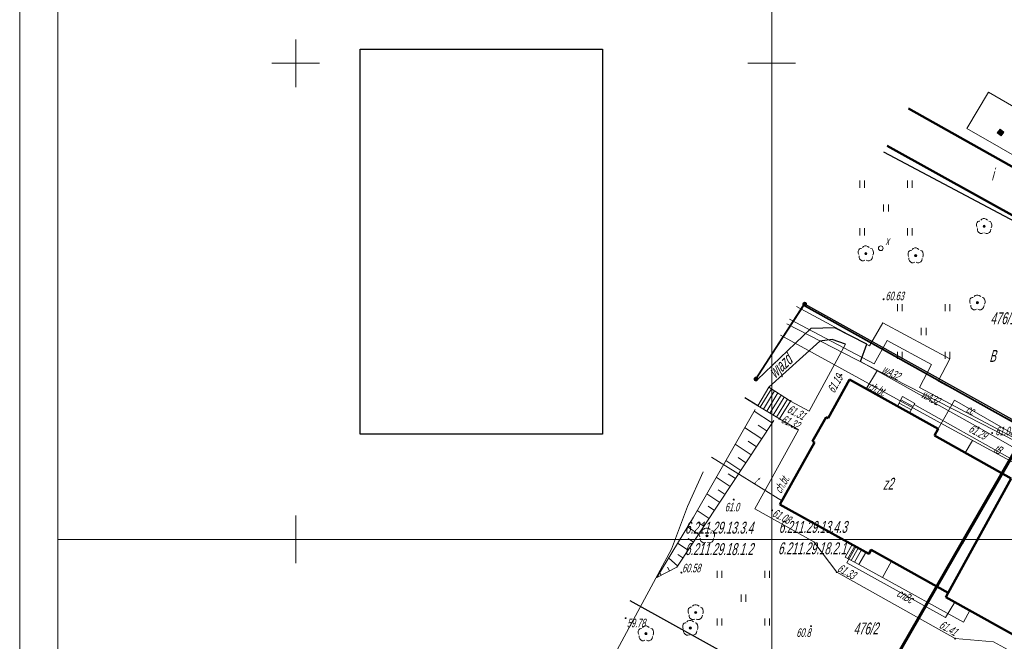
# Model space of a CAD drawing. Header units: millimetres. Extents: x 6567289036 to 6568990308, y 5976640423 to 5977332400.
# Tile 22 of 216: x 6567289036 to 6567392461, y 5976911723 to 5976976993. Entities that reach past the tile are written whole.
import ezdxf

# ---------------------------------------------------------------- set-up
doc = ezdxf.new("R2010")
doc.units = ezdxf.units.MM
doc.layers.add('0_PODKŁADANKI', color=7, linetype='Continuous')
doc.styles.get("Standard").update_dxf_attribs({"font": 'arial.ttf'})
picture_1 = doc.add_image_def('image1.png', size_in_pixel=(597, 948))

# ---------------------------------------------------------------- blocks, each defined once
blk = doc.blocks.new('EGBP04_03')
at = {"linetype": 'Continuous', "lineweight": 13}
for color, points in [(7, [(0, -0.5, 1), (0, 0.5, 1)]), (0, [(0, -0.1, 1), (0, 0.1, 1)])]:
    blk.add_hatch(color=color, dxfattribs=at).paths.add_polyline_path(points)
at = {"color": 0, "linetype": 'Continuous', "lineweight": 13}
blk.add_circle((0, 0), 0.1, dxfattribs=at)
blk = doc.blocks.new('RTPW01')
at = {"linetype": 'Continuous', "lineweight": 13}
blk.add_hatch(color=0, dxfattribs=at).paths.add_polyline_path([(0, -0.1, 1), (0, 0.1, 1)])
at = {"color": 0, "linetype": 'Continuous', "lineweight": 13}
blk.add_circle((0, 0), 0.1, dxfattribs=at)
blk = doc.blocks.new('SUUS22_1A')
at = {"linetype": 'Continuous', "lineweight": 18}
blk.add_hatch(color=7, dxfattribs=at).paths.add_polyline_path([(-0.5, 0.5), (0.5, 0.5), (0.5, -0.5), (-0.5, -0.5), (-0.5, 0.5)])
at = {"color": 0, "linetype": 'Continuous', "lineweight": 18, "flags": 128}
blk.add_lwpolyline([(-0.5, 0.5), (0.5, 0.5), (0.5, -0.5), (-0.5, -0.5), (-0.5, 0.5)], close=True, dxfattribs=at)
blk = doc.blocks.new('SUUS22_01')
at = {"color": 0, "linetype": 'Continuous', "lineweight": 13}
blk.add_circle((0, 0), 0.5, dxfattribs=at)
blk = doc.blocks.new('OBOP02_01')
at = {"linetype": 'Continuous', "lineweight": 13}
blk.add_hatch(color=0, dxfattribs=at).paths.add_polyline_path([(0, -0.22, 1), (0, 0.22, 1)])
at = {"color": 0, "linetype": 'Continuous', "lineweight": 18, "flags": 128}
for points in [[(-0.9, 1.1), (-1.1, 1.1), (-1.3, 1), (-1.5, 0.8), (-1.6, 0.5), (-1.6, 0.1), (-1.5, -0.2)], [(0.7, 1.3), (0.4, 1.5), (0.1, 1.6), (-0.2, 1.6), (-0.5, 1.5), (-0.7, 1.3)], [(1.5, -0.3), (1.6, 0), (1.6, 0.3), (1.5, 0.7), (1.3, 1), (1, 1.1)], [(-1.4, -0.5), (-1.4, -0.8), (-1.3, -1.1), (-1.1, -1.3), (-0.8, -1.5), (-0.5, -1.5), (-0.2, -1.4)], [(0.1, -1.4), (0.4, -1.5), (0.7, -1.5), (1.1, -1.3), (1.3, -1), (1.4, -0.6)]]:
    blk.add_lwpolyline(points, dxfattribs=at)
at = {"color": 0, "linetype": 'Continuous', "lineweight": 13}
blk.add_circle((0, 0), 0.224, dxfattribs=at)
blk = doc.blocks.new('PTTU04')
at = {"color": 0, "linetype": 'Continuous', "lineweight": 18, "flags": 128}
for points in [[(-5.5, 5.7), (-5.5, 4.2)], [(-4.5, 5.7), (-4.5, 4.2)], [(4.5, 5.7), (4.5, 4.2)], [(5.5, 5.7), (5.5, 4.2)], [(-0.5, -0.8), (-0.5, 0.7)], [(0.5, 0.7), (0.5, -0.8)], [(-5.5, -5.8), (-5.5, -4.3)], [(-4.5, -4.3), (-4.5, -5.8)], [(4.5, -4.3), (4.5, -5.8)], [(5.5, -4.3), (5.5, -5.8)]]:
    blk.add_lwpolyline(points, dxfattribs=at)
blk = doc.blocks.new('RTPW02')
at = {"linetype": 'Continuous', "lineweight": 13}
blk.add_hatch(color=0, dxfattribs=at).paths.add_polyline_path([(0, -0.1, 1), (0, 0.1, 1)])
at = {"color": 0, "linetype": 'Continuous', "lineweight": 13}
blk.add_circle((0, 0), 0.1, dxfattribs=at)

msp = doc.modelspace()

# ---------------------------------------------------------------- linework, layer by layer
at = {"layer": '0_PODKŁADANKI', "color": 18, "linetype": 'Continuous', "lineweight": 18, "flags": 128}
for points in [[(6567289036.345362, 5976640422.753954), (6567289036.345362, 5977054922.753954)], [(6567293036.345362, 5976672422.753954), (6567293036.345362, 5977052422.753954)]]:
    msp.add_lwpolyline(points, dxfattribs=at)
at = {"layer": '0_PODKŁADANKI', "linetype": 'Continuous', "lineweight": 13, "flags": 128}
for points in [[(6567368036.345362, 5977052422.753954), (6567368036.345362, 5976672422.753954)], [(6567318036.345362, 5976969922.753954), (6567318036.345362, 5976974922.753954)], [(6567368036.345362, 5976969922.753954), (6567368036.345362, 5976974922.753954)], [(6567315536.345362, 5976972422.753954), (6567320536.345362, 5976972422.753954)], [(6567365536.345362, 5976972422.753954), (6567370536.345362, 5976972422.753954)], [(6567318036.345362, 5976919922.753954), (6567318036.345362, 5976924922.753954)], [(6567368036.345362, 5976919922.753954), (6567368036.345362, 5976924922.753954)], [(6567293036.345362, 5976922422.753954), (6567580036.345362, 5976922422.753954)], [(6567315536.345362, 5976922422.753954), (6567320536.345362, 5976922422.753954)], [(6567365536.345362, 5976922422.753954), (6567370536.345362, 5976922422.753954)]]:
    msp.add_lwpolyline(points, dxfattribs=at)
at = {"layer": '0_PODKŁADANKI', "lineweight": 70, "flags": 128}
msp.add_lwpolyline([(6567404736.345362, 5976739422.753954), (6567351762.778372, 5976777404.141075), (6567366146.075858, 5976800736.645169), (6567331457.154829, 5976823648.519215), (6567352156.941767, 5976859663.035738), (6567388004.251012, 5976922023.146966), (6567434454.322674, 5977002407.900146), (6567546736.345362, 5976901322.753954), (6567526086.345362, 5976874932.753954), (6567498709.432438, 5976815801.160638), (6567474536.620397, 5976767698.485344), (6567446143.972124, 5976711666.871627)], close=True, dxfattribs=at)
at = {"layer": '0_PODKŁADANKI', "lineweight": 18, "flags": 128}
for points in [[(6567405606.345362, 5976952992.753954), (6567406336.345362, 5976954462.753954), (6567402706.345362, 5976957442.753953), (6567388526.345362, 5976965562.753954), (6567390786.345362, 5976969382.753954), (6567414496.345362, 5976955652.753954), (6567414976.345362, 5976956512.753954)], [(6567400526.345362, 5976952082.753954), (6567379807.345362, 5976963095.753954)], [(6567371496.345362, 5976947122.753954), (6567366376.345362, 5976939262.753954)], [(6567412626.345362, 5976924252.753954), (6567371496.345362, 5976947122.753954)], [(6567371956.345362, 5976935872.753954), (6567375776.345362, 5976942922.753954)], [(6567377366.345362, 5976941092.753954), (6567389766.345362, 5976934172.753954), (6567406796.345362, 5976924482.753954)], [(6567366376.345362, 5976939262.753954), (6567366346.345362, 5976939282.753954)], [(6567366266.345362, 5976925632.753954), (6567370826.345362, 5976933932.753954), (6567368836.345362, 5976935082.753954), (6567370006.345362, 5976936942.753953), (6567371956.345362, 5976935872.753954)], [(6567366276.345362, 5976936052.753954), (6567359796.345362, 5976924772.753954), (6567355976.345362, 5976918422.753954)], [(6567383056.345362, 5976936542.753954), (6567397046.345362, 5976928702.753954)], [(6567355976.345362, 5976918422.753954), (6567358066.345362, 5976919522.753954), (6567368266.345362, 5976934902.753954)], [(6567366266.345362, 5976925632.753954), (6567372436.345362, 5976922182.753954), (6567374866.345362, 5976918982.753954), (6567387286.345362, 5976912012.753954), (6567391336.345362, 5976911682.753954), (6567394776.345362, 5976909792.753954)], [(6567374326.345362, 5976904242.753954), (6567353168.345362, 5976915971.753954)]]:
    msp.add_lwpolyline(points, dxfattribs=at)
at = {"layer": '0_PODKŁADANKI', "linetype": 'Continuous', "lineweight": 50, "flags": 128}
for points in [[(6567382383.345362, 5976967652.753954), (6567401786.345362, 5976956792.753954)], [(6567399646.345362, 5976952922.753954), (6567380172.345362, 5976963740.753954)], [(6567373956.345362, 5976935152.753954), (6567376216.345362, 5976939212.753954)], [(6567376216.345362, 5976939212.753954), (6567385516.345362, 5976934022.753954)], [(6567372316.345362, 5976932722.753954), (6567373756.345362, 5976935272.753954)], [(6567373756.345362, 5976935272.753954), (6567373956.345362, 5976935152.753954)], [(6567385516.345362, 5976934022.753954), (6567385126.345362, 5976933322.753954)], [(6567368896.345362, 5976926092.753954), (6567372526.345362, 5976932592.753954)], [(6567372526.345362, 5976932592.753954), (6567372316.345362, 5976932722.753954)], [(6567385126.345362, 5976933322.753954), (6567393196.345362, 5976928812.753954)], [(6567393196.345362, 5976928812.753954), (6567386556.345362, 5976916802.753954)], [(6567386556.345362, 5976916802.753954), (6567393196.345362, 5976928812.753954)], [(6567378226.345362, 5976920892.753954), (6567368896.345362, 5976926092.753954)], [(6567378466.345362, 5976921322.753954), (6567378226.345362, 5976920892.753954)], [(6567386556.345362, 5976916802.753954), (6567378466.345362, 5976921322.753954)], [(6567386316.345362, 5976916372.753954), (6567386556.345362, 5976916802.753954)], [(6567395566.345362, 5976911212.753954), (6567386316.345362, 5976916372.753954)]]:
    msp.add_lwpolyline(points, dxfattribs=at)
at = {"layer": '0_PODKŁADANKI', "linetype": 'Continuous', "lineweight": 25, "flags": 128}
for points in [[(6567400526.345362, 5976952082.753954), (6567379807.345362, 5976963095.753954)], [(6567366376.345362, 5976939262.753954), (6567371496.345362, 5976947122.753954)], [(6567412626.345362, 5976924252.753954), (6567371496.345362, 5976947122.753954)], [(6567377366.345362, 5976941092.753954), (6567378036.345362, 5976942912.753954), (6567374666.345362, 5976944652.753954), (6567372136.345362, 5976944572.753954), (6567366496.345362, 5976939192.753953), (6567366326.345362, 5976939152.753954)], [(6567375776.345362, 5976942922.753954), (6567374386.345362, 5976943422.753954), (6567373066.345362, 5976943242.753954), (6567367736.345362, 5976938392.753954)], [(6567366376.345362, 5976939262.753954), (6567366346.345362, 5976939282.753954)], [(6567366586.345362, 5976936452.753954), (6567365219.345362, 5976937289.753954)], [(6567374326.345362, 5976904242.753954), (6567353168.345362, 5976915971.753954)]]:
    msp.add_lwpolyline(points, dxfattribs=at)
at = {"layer": '0_PODKŁADANKI', "lineweight": 35, "flags": 128}
msp.add_lwpolyline([(6567414296.345362, 5976921802.753954), (6567414336.345362, 5976921872.753954), (6567413666.345362, 5976922382.753954), (6567412516.345362, 5976924052.753954), (6567371356.345362, 5976947022.753954), (6567366336.345362, 5976939212.753954), (6567366314.345362, 5976939226.753953)], dxfattribs=at)
at = {"layer": '0_PODKŁADANKI', "linetype": 'Continuous', "lineweight": 18, "flags": 128}
for points in [[(6567402172.692834, 5976924706.617585), (6567404346.345362, 5976928922.753954), (6567385516.345362, 5976939052.753954), (6567386746.345362, 5976941372.753954), (6567379686.345362, 5976945172.753954), (6567378296.345362, 5976942732.753954), (6567370636.345362, 5976946872.753954)], [(6567396976.345362, 5976931012.753954), (6567390096.345362, 5976934552.753954), (6567379286.345362, 5976940092.753954), (6567369619.345362, 5976945073.753954)], [(6567369893.345362, 5976945557.753954), (6567378796.345362, 5976940852.753954), (6567380146.345362, 5976943312.753954), (6567384816.345362, 5976940772.753954), (6567383556.345362, 5976938382.753954), (6567402416.345362, 5976928322.753954), (6567400861.015012, 5976925440.818304)], [(6567368935.345362, 5976943862.753954), (6567386486.345362, 5976934252.753954), (6567407456.345362, 5976922852.753954), (6567408766.345362, 5976921872.753954)], [(6567379126.345362, 5976940182.753954), (6567377916.345362, 5976938162.753954)], [(6567367736.345362, 5976938392.753954), (6567366586.345362, 5976936452.753954)], [(6567366816.345362, 5976936312.753954), (6567367996.345362, 5976938232.753954)], [(6567367156.345362, 5976936102.753954), (6567368326.345362, 5976938012.753954)], [(6567367506.345362, 5976935892.753954), (6567368666.345362, 5976937802.753954)], [(6567370006.345362, 5976936942.753953), (6567367736.345362, 5976938392.753954)], [(6567367846.345362, 5976935682.753954), (6567369006.345362, 5976937582.753954)], [(6567368186.345362, 5976935482.753954), (6567369346.345362, 5976937362.753954)], [(6567368526.345362, 5976935272.753954), (6567369676.345362, 5976937152.753954)], [(6567368836.345362, 5976935082.753954), (6567370006.345362, 5976936942.753953)], [(6567381756.345362, 5976937422.753954), (6567381236.345362, 5976936412.753954)], [(6567381406.345362, 5976936732.753954), (6567382696.345362, 5976936032.753954)], [(6567381586.345362, 5976937092.753954), (6567382886.345362, 5976936382.753954)], [(6567383066.345362, 5976936702.753954), (6567381756.345362, 5976937422.753954)], [(6567382506.345362, 5976935702.753954), (6567383066.345362, 5976936702.753954)], [(6567385516.345362, 5976934022.753954), (6567387246.345362, 5976937032.753954), (6567403896.345362, 5976927452.753954), (6567416016.345362, 5976920932.753954)], [(6567368096.345362, 5976934632.753954), (6567366196.345362, 5976935902.753954)], [(6567366586.345362, 5976936452.753954), (6567368836.345362, 5976935082.753954)], [(6567381236.345362, 5976936412.753954), (6567382506.345362, 5976935702.753954)], [(6567366996.345362, 5976932972.753954), (6567365186.345362, 5976934162.753954)], [(6567367546.345362, 5976933802.753954), (6567366616.345362, 5976934412.753954)], [(6567366446.345362, 5976932132.753954), (6567365566.345362, 5976932722.753954)], [(6567389106.345362, 5976932822.753954), (6567388357.657456, 5976931516.902957)], [(6567365876.345362, 5976931302.753954), (6567364196.345362, 5976932432.753954)], [(6567361700.345362, 5976931063.753954), (6567369176.345362, 5976926442.753953)], [(6567364776.345362, 5976929642.753954), (6567363206.345362, 5976930692.753953)], [(6567365326.345362, 5976930472.753954), (6567364516.345362, 5976931012.753954)], [(6567342940.345362, 5976897878.753954), (6567345296.345362, 5976899312.753954), (6567347546.345362, 5976902982.753954), (6567357516.345362, 5976921392.753954), (6567359196.345362, 5976925862.753954), (6567360831.345362, 5976929526.753954)], [(6567363676.345362, 5976927972.753954), (6567362196.345362, 5976928942.753953)], [(6567364226.345362, 5976928802.753954), (6567363466.345362, 5976929312.753954)], [(6567363126.345362, 5976927142.753954), (6567362406.345362, 5976927612.753954)], [(6567362566.345362, 5976926312.753954), (6567361206.345362, 5976927212.753954)], [(6567361456.345362, 5976924632.753954), (6567360206.345362, 5976925472.753954)], [(6567362016.345362, 5976925472.753954), (6567361356.345362, 5976925902.753954)], [(6567360356.345362, 5976922972.753954), (6567359186.345362, 5976923742.753954)], [(6567360906.345362, 5976923802.753954), (6567360296.345362, 5976924212.753954)], [(6567359806.345362, 5976922132.753954), (6567359236.345362, 5976922512.753954)], [(6567359246.345362, 5976921302.753954), (6567358146.345362, 5976922032.753954)], [(6567376476.345362, 5976921872.753954), (6567375756.345362, 5976920552.753954)], [(6567376866.345362, 5976921652.753954), (6567375936.345362, 5976919952.753954), (6567386276.345362, 5976914212.753954), (6567387276.345362, 5976915842.753954)], [(6567376026.345362, 5976920402.753954), (6567376776.345362, 5976921702.753954)], [(6567376376.345362, 5976920212.753954), (6567377126.345362, 5976921512.753954)], [(6567377916.345362, 5976921062.753954), (6567376476.345362, 5976921872.753954)], [(6567376726.345362, 5976920022.753954), (6567377476.345362, 5976921312.753954)], [(6567378466.345362, 5976921322.753954), (6567378226.345362, 5976920892.753954)], [(6567380596.345362, 5976920132.753954), (6567378466.345362, 5976921322.753954)], [(6567358146.345362, 5976919642.753954), (6567357206.345362, 5976920462.753954)], [(6567358696.345362, 5976920472.753954), (6567358166.345362, 5976920822.753954)], [(6567375756.345362, 5976920552.753954), (6567377176.345362, 5976919772.753954)], [(6567377176.345362, 5976919772.753954), (6567377916.345362, 5976921062.753954)], [(6567378226.345362, 5976920892.753954), (6567377916.345362, 5976921062.753954)], [(6567379656.345362, 5976918422.753954), (6567380596.345362, 5976920132.753954)], [(6567357306.345362, 5976919122.753954), (6567357096.345362, 5976919522.753954)], [(6567377176.345362, 5976919772.753954), (6567379656.345362, 5976918422.753954)], [(6567356426.345362, 5976918652.753954), (6567356276.345362, 5976918912.753954)]]:
    msp.add_lwpolyline(points, dxfattribs=at)
msp.add_lwpolyline([(6567380596.345362, 5976920132.753954), (6567386556.345362, 5976916802.753954), (6567386316.345362, 5976916372.753954), (6567388856.345362, 5976914952.753954), (6567388166.345362, 5976913722.753954), (6567379656.345362, 5976918422.753954)], close=True, dxfattribs=at)

# ---------------------------------------------------------------- block references
at = {"layer": '0_PODKŁADANKI', "linetype": 'Continuous', "xscale": 500, "yscale": 500, "zscale": 500, "rotation": 322.12}
msp.add_blockref('SUUS22_1A', (6567392076.345362, 5976965152.753954), dxfattribs=at)
at = {"layer": '0_PODKŁADANKI', "linetype": 'Continuous', "xscale": 500, "yscale": 500, "zscale": 500}
for name, p in [('PTTU04', (6567380036.345362, 5976957242.753954)), ('OBOP02_01', (6567390346.345362, 5976955302.753954)), ('OBOP02_01', (6567377916.345362, 5976952432.753954)), ('SUUS22_01', (6567379486.345362, 5976952992.753954)), ('OBOP02_01', (6567383146.345362, 5976952222.753954)), ('OBOP02_01', (6567389636.345362, 5976947282.753954)), ('EGBP04_03', (6567371496.345362, 5976947122.753954)), ('RTPW01', (6567379786.345362, 5976947632.753954)), ('PTTU04', (6567383986.345362, 5976944282.753954)), ('RTPW02', (6567375346.345362, 5976939702.753954)), ('EGBP04_03', (6567366376.345362, 5976939262.753954)), ('RTPW02', (6567370006.345362, 5976936942.753953)), ('RTPW02', (6567368836.345362, 5976935082.753954)), ('RTPW02', (6567389766.345362, 5976934172.753954)), ('RTPW01', (6567391186.345362, 5976933582.753954)), ('RTPW01', (6567364036.345362, 5976926602.753954)), ('RTPW01', (6567368066.345362, 5976925472.753954)), ('OBOP02_01', (6567361226.345362, 5976922802.753954)), ('PTTU04', (6567365056.345362, 5976916272.753954)), ('RTPW01', (6567358536.345362, 5976918942.753953)), ('RTPW02', (6567374866.345362, 5976918982.753954)), ('OBOP02_01', (6567360046.345362, 5976914752.753954)), ('RTPW01', (6567352686.345362, 5976914152.753954)), ('OBOP02_01', (6567359476.345362, 5976913112.753954)), ('OBOP02_01', (6567354816.345362, 5976912532.753954)), ('RTPW01', (6567372156.345362, 5976913312.753954)), ('RTPW02', (6567387286.345362, 5976912012.753954))]:
    msp.add_blockref(name, p, dxfattribs=at)

# ---------------------------------------------------------------- texts
at = {"layer": '0_PODKŁADANKI', "lineweight": 25, "oblique": 15, "width": 0.59}
for s, p in [('i', (6567391103.479273, 5976960127.753954)), ('476/1', (6567390996.345362, 5976945022.753954)), ('B', (6567390886.345362, 5976941062.753954)), ('z2', (6567379706.345362, 5976927642.753954)), ('6.211.29.13.3.4', (6567358907.595361, 5976923027.753954)), ('6.211.29.13.4.3', (6567368767.59536, 5976923107.753955)), ('6.211.29.18.1.2', (6567358907.595361, 5976920777.753954)), ('6.211.29.18.2.1', (6567368687.595361, 5976920857.753955)), ('476/2', (6567376616.345362, 5976912442.753953))]:
    msp.add_text(s, height=1250, dxfattribs=at).set_placement(p)
at = {"layer": '0_PODKŁADANKI', "lineweight": 18, "oblique": 15, "width": 0.59}
for s, p in [('x', (6567379976.345362, 5976953332.753954)), ('60.63', (6567379976.345362, 5976947532.753954)), ('61.03', (6567391526.345362, 5976933352.753954)), ('61.0', (6567363106.345362, 5976925362.753954)), ('60.58', (6567358616.345362, 5976918962.753954)), ('59.78', (6567352816.345362, 5976913192.753953)), ('60.8', (6567370616.345362, 5976912182.753954))]:
    msp.add_text(s, height=900, dxfattribs=at).set_placement(p)
at = {"layer": '0_PODKŁADANKI', "lineweight": 25, "oblique": 15, "width": 0.59}
msp.add_text('wjazd', height=1250, rotation=43.5000000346, dxfattribs=at).set_placement((6567368395.55444, 5976939272.002741))
at = {"layer": '0_PODKŁADANKI', "lineweight": 18, "oblique": 15, "width": 0.59}
for s, rotation, p in [('wA32', 332.8999999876, (6567379507.834708, 5976939979.503354)), ('61.19', 60.0999999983, (6567374596.552437, 5976937714.114988)), ('ch.bt.', 335.6999999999, (6567378044.486986, 5976938196.102696)), ('wA32', 332.8999999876, (6567383651.594825, 5976937352.032891)), ('61.31', 332.8999999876, (6567369568.27007, 5976935799.09074)), ('cc', 332.7000000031, (6567388355.786929, 5976935813.041935)), ('61.32', 335.0000000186, (6567368932.383012, 5976934727.07311)), ('61.29', 330.7999999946, (6567388637.271669, 5976933777.124084)), ('tB', 332.3000000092, (6567391256.428798, 5976931652.710144)), ('t', 329.0000000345, (6567366106.008714, 5976928332.956131)), ('ch.bt.', 60.499999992, (6567369017.201894, 5976927179.425773)), ('61.08', 332.7999999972, (6567368004.957227, 5976924892.279219)), ('61.33', 330.6999999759, (6567374835.901155, 5976919127.891609)), ('cnBc', 331.0000000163, (6567381082.026415, 5976916493.464278)), ('61.41', 330.6999999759, (6567385535.901155, 5976913187.891608))]:
    msp.add_text(s, height=900, rotation=rotation, dxfattribs=at).set_placement(p)

# ---------------------------------------------------------------- pictures from other files: only their frames are drawn
at = {"layer": '0_PODKŁADANKI'}
image = msp.add_image(picture_1, insert=(6567324811.345355, 5976933484.688618), size_in_units=(25450.000007, 40413.065337), dxfattribs=at)
image.dxf.flags = 15
image = msp.add_image(picture_1, insert=(6567324811.345361, 5976933484.688618), size_in_units=(0.000151, 0.000239), dxfattribs=at)
image.dxf.flags = 7

doc.saveas('drawing.dxf')
